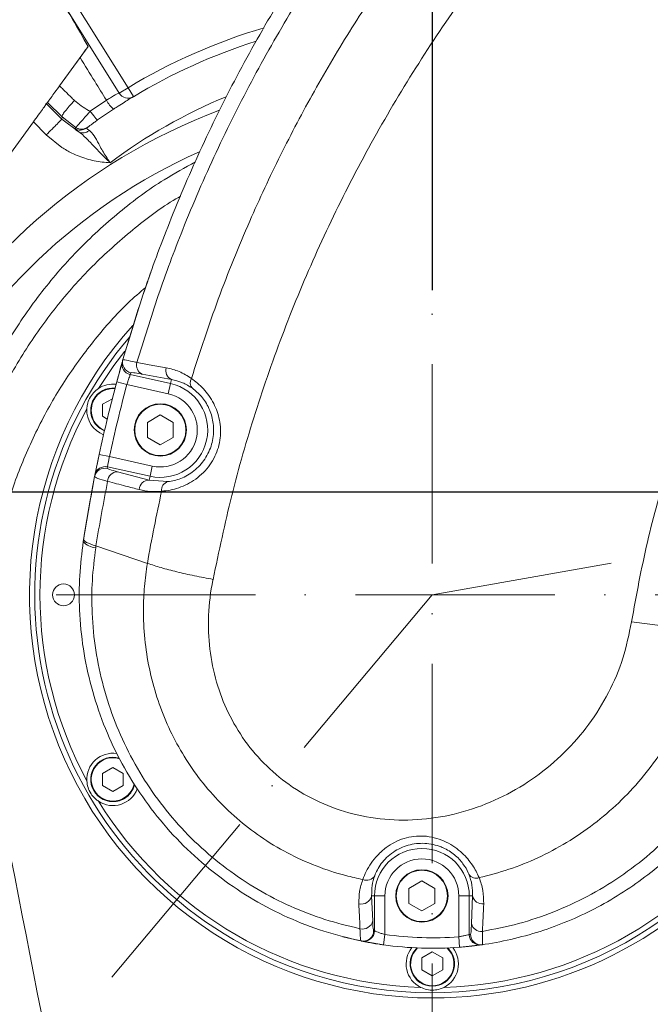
# Model space of a CAD drawing. Header units: millimetres. Extents: x 19214 to 26510, y -7957 to -532.
# Tile 134 of 150: x 22039 to 22160, y -2166 to -1978. Entities that reach past the tile are written whole.
import ezdxf

# ---------------------------------------------------------------- set-up
doc = ezdxf.new("R2010")
doc.units = ezdxf.units.MM
doc.header["$LTSCALE"] = 0.3175
doc.linetypes.add('ACAD_ISO10W100', pattern=[18, 12, -3, 0, -3])
doc.linetypes.add('CENTER', pattern=[50.8, 31.75, -6.35, 6.35, -6.35])
for name, color, linetype, lineweight in [('1轮廓实线层', 7, 'Continuous', 18), ('7标注层', 4, 'Continuous', 13), ('cen', 2, 'CENTER', 18), ('中心线', 4, 'ACAD_ISO10W100', 20)]:
    doc.layers.add(name, color=color, linetype=linetype, lineweight=lineweight)
doc.styles.add('标准汉字', font='gbenor.shx', dxfattribs={"bigfont": 'gbcbig.shx'})
doc.dimstyles.new('M1：18', dxfattribs={"dimscale": 18, "dimtxt": 3.5, "dimasz": 2.5, "dimexe": 2, "dimexo": 0, "dimgap": 1.5, "dimtad": 1, "dimdec": 1, "dimdsep": 46, "dimtxsty": '标准汉字', "dimcen": 5, "dimdle": 5, "dimclrd": 1, "dimclre": 1, "dimclrt": 256, "dimadec": 4, "dimazin": 2, "dimtfac": 1, "dimtdec": 1, "dimtmove": 0, "dimatfit": 3, "dimfxl": 1, "dimtolj": 1, "dimarcsym": 0})

# ---------------------------------------------------------------- blocks, each defined once
blk = doc.blocks.new('*D23')
at = {"layer": '7标注层', "color": 1, "lineweight": -2, "ltscale": 10, "transparency": 16777216}
for p, q in [((22118.02, -2008.55), (22118.02, -1561.34)), ((22311.04, -2053.51), (22636.23, -1996.17))]:
    blk.add_line(p, q, dxfattribs=at)
blk.add_arc((22118.02, -2087.55), 490.21, 15.2614, 84.7386, dxfattribs=at)
at = {"layer": '7标注层', "color": 1, "transparency": 16777216}
for points in [[(22163.31, -1591.91), (22162.62, -1606.89), (22118.02, -1597.34)], [(22583.62, -1960.15), (22598.26, -1956.87), (22600.78, -2002.42)]]:
    blk.add_solid(points, dxfattribs=at)
at = {"layer": 'Defpoints', "color": 0, "transparency": 16777216}
for p in [(22511.23, -1794.81), (22118.02, -2008.55), (22311.04, -2053.51), (22118.02, -2087.55), (22118.02, -2883.07)]:
    blk.add_point(p, dxfattribs=at)
at = {"layer": '7标注层', "transparency": 16777216, "insert": (22291.37, -1566.94), "char_height": 63, "attachment_point": 5, "rotation": 341.5828, "style": '标准汉字'}
blk.add_mtext('\\A1;80%%d', dxfattribs=at)
blk = doc.blocks.new('*D24')
at = {"layer": '7标注层', "color": 1, "lineweight": -2, "ltscale": 10, "transparency": 16777216}
for p, q in [((22118.02, -2008.55), (22118.02, -1561.67)), ((21984.33, -2246.86), (21779.99, -2490.39))]:
    blk.add_line(p, q, dxfattribs=at)
blk.add_arc((22118.02, -2087.55), 489.88, 95.265, 224.735, dxfattribs=at)
at = {"layer": '7标注层', "color": 1, "transparency": 16777216}
for points in [[(22073.41, -1607.23), (22072.72, -1592.25), (22118.02, -1597.67)], [(21764.94, -2437.85), (21775.1, -2426.82), (21803.13, -2462.81)]]:
    blk.add_solid(points, dxfattribs=at)
at = {"layer": 'Defpoints', "color": 0, "transparency": 16777216}
for p in [(21761.69, -1751.37), (22118.02, -2008.55), (22118.02, -2087.55), (21984.33, -2246.86), (22118.02, -2883.07)]:
    blk.add_point(p, dxfattribs=at)
at = {"layer": '7标注层', "transparency": 16777216, "insert": (21669.01, -1741.31), "char_height": 63, "attachment_point": 5, "rotation": 52.3635, "style": '标准汉字'}
blk.add_mtext('\\A1;140%%d', dxfattribs=at)
blk = doc.blocks.new('*D26')
at = {"layer": '7标注层', "color": 1, "lineweight": -2, "ltscale": 10, "transparency": 16777216}
for p, q in [((22118.02, -2029.32), (22118.02, -1641.83)), ((22868.02, -1808.73), (22868.02, -1641.83)), ((22163.02, -1677.83), (22823.02, -1677.83))]:
    blk.add_line(p, q, dxfattribs=at)
at = {"layer": '7标注层', "color": 1, "transparency": 16777216}
for points in [[(22163.02, -1670.33), (22163.02, -1685.33), (22118.02, -1677.83)], [(22823.02, -1685.33), (22823.02, -1670.33), (22868.02, -1677.83)]]:
    blk.add_solid(points, dxfattribs=at)
at = {"layer": 'Defpoints', "color": 0, "transparency": 16777216}
for p in [(22868.02, -1677.83), (22868.02, -1808.73), (22118.02, -2029.32)]:
    blk.add_point(p, dxfattribs=at)
at = {"layer": '7标注层', "transparency": 16777216, "insert": (22493.02, -1619.33), "char_height": 63, "attachment_point": 5, "style": '标准汉字'}
blk.add_mtext('\\A1;750', dxfattribs=at)
blk = doc.blocks.new('*D30')
at = {"layer": '7标注层', "color": 1, "lineweight": -2, "ltscale": 10, "transparency": 16777216}
for p, q in [((22118.02, -1312.58), (24046.52, -1312.58)), ((24010.52, -1357.58), (24010.52, -2772.55)), ((23623.2, -2817.55), (24046.52, -2817.55))]:
    blk.add_line(p, q, dxfattribs=at)
at = {"layer": '7标注层', "color": 1, "transparency": 16777216}
for points in [[(24018.02, -1357.58), (24003.02, -1357.58), (24010.52, -1312.58)], [(24003.02, -2772.55), (24018.02, -2772.55), (24010.52, -2817.55)]]:
    blk.add_solid(points, dxfattribs=at)
at = {"layer": 'Defpoints', "color": 0, "transparency": 16777216}
for p in [(22118.02, -1312.58), (23623.2, -2817.55), (24010.52, -2817.55)]:
    blk.add_point(p, dxfattribs=at)
at = {"layer": '7标注层', "transparency": 16777216, "insert": (23952.02, -2065.06), "char_height": 63, "attachment_point": 5, "rotation": 90, "style": '标准汉字'}
blk.add_mtext('\\A1;1505', dxfattribs=at)
blk = doc.blocks.new('*D32')
at = {"layer": '7标注层', "color": 1, "lineweight": -2, "ltscale": 10, "transparency": 16777216}
for p, q in [((21388.46, -2067.84), (23907.11, -2067.84)), ((23871.11, -2112.84), (23871.11, -2772.49)), ((23622.99, -2817.49), (23907.11, -2817.49))]:
    blk.add_line(p, q, dxfattribs=at)
at = {"layer": '7标注层', "color": 1, "transparency": 16777216}
for points in [[(23878.61, -2112.84), (23863.61, -2112.84), (23871.11, -2067.84)], [(23863.61, -2772.49), (23878.61, -2772.49), (23871.11, -2817.49)]]:
    blk.add_solid(points, dxfattribs=at)
at = {"layer": 'Defpoints', "color": 0, "transparency": 16777216}
for p in [(21388.46, -2067.84), (23622.99, -2817.49), (23871.11, -2817.49)]:
    blk.add_point(p, dxfattribs=at)
at = {"layer": '7标注层', "transparency": 16777216, "insert": (23812.61, -2442.66), "char_height": 63, "attachment_point": 5, "rotation": 90, "style": '标准汉字'}
blk.add_mtext('\\A1;749.7', dxfattribs=at)
blk = doc.blocks.new('*D36')
at = {"layer": '7标注层', "color": 1, "lineweight": -2, "ltscale": 10, "transparency": 16777216}
for p, q in [((22295.06, -1891.55), (20467.77, -1891.55)), ((20503.77, -1936.55), (20503.77, -2042.55)), ((21988.85, -2087.55), (20467.77, -2087.55))]:
    blk.add_line(p, q, dxfattribs=at)
at = {"layer": '7标注层', "color": 1, "transparency": 16777216}
for points in [[(20511.27, -1936.55), (20496.27, -1936.55), (20503.77, -1891.55)], [(20496.27, -2042.55), (20511.27, -2042.55), (20503.77, -2087.55)]]:
    blk.add_solid(points, dxfattribs=at)
at = {"layer": 'Defpoints', "color": 0, "transparency": 16777216}
for p in [(22295.06, -1891.55), (20503.77, -2087.55), (21988.85, -2087.55)]:
    blk.add_point(p, dxfattribs=at)
at = {"layer": '7标注层', "transparency": 16777216, "insert": (20445.27, -1989.55), "char_height": 63, "attachment_point": 5, "rotation": 90, "style": '标准汉字'}
blk.add_mtext('\\A1;196', dxfattribs=at)

msp = doc.modelspace()

# ---------------------------------------------------------------- linework, layer by layer
at = {"layer": '1轮廓实线层', "ltscale": 10}
for p, q in [((22045.001, -1966.924), (22059.841, -1990.673)), ((22058.145, -1991.733), (22043.305, -1967.984)), ((22052.202, -1982.823), (22046.753, -1990.323)), ((22046.753, -1990.323), (22050.689, -1984.906)), ((22059.841, -1990.673), (22058.145, -1991.733)), ((22059.841, -1990.673), (22060.871, -1992.387)), ((22044.244, -1993.776), (22044.457, -1993.483)), ((22044.457, -1993.483), (22044.244, -1993.776)), ((22047.236, -1996.236), (22044.457, -1993.483)), ((22052.635, -1995.148), (22055.721, -1993.065)), ((22044.114, -1993.647), (22044.244, -1993.777)), ((22044.244, -1993.777), (22044.244, -1993.776)), ((22044.244, -1993.776), (22044.244, -1993.776)), ((22044.244, -1993.776), (22047.178, -1996.709)), ((22057.043, -1994.794), (22054.036, -1996.842)), ((22041.746, -1997.214), (22006.874, -2045.213)), ((22007.417, -2044.466), (22041.76, -1997.195)), ((22041.746, -1997.214), (22041.76, -1997.195)), ((22041.746, -1997.214), (22044.21, -1999.677)), ((22047.178, -1996.709), (22047.236, -1996.236)), ((22047.178, -1996.709), (22050.411, -1999.122)), ((22047.235, -1996.236), (22049.916, -1998.316)), ((22047.185, -2002.084), (22044.21, -1999.677)), ((22058.763, -2042.987), (22057.689, -2046.873)), ((22060.255, -2045.485), (22067.975, -2047.194)), ((22068.147, -2046.417), (22062.553, -2045.396)), ((22059.62, -2047.392), (22057.689, -2046.873)), ((22067.544, -2049.145), (22059.62, -2047.392)), ((22067.544, -2049.145), (22067.975, -2047.194)), ((22068.147, -2046.417), (22067.975, -2047.194)), ((22056.849, -2050.072), (22054.978, -2051.152)), ((22054.978, -2051.152), (22054.978, -2053.442)), ((22054.978, -2053.442), (22055.882, -2053.964)), ((22066.016, -2053.187), (22063.539, -2054.617)), ((22068.493, -2054.617), (22066.016, -2053.187)), ((22063.539, -2054.617), (22063.539, -2057.477)), ((22068.493, -2057.477), (22068.493, -2054.617)), ((22063.539, -2057.477), (22066.016, -2058.907)), ((22066.016, -2058.907), (22068.493, -2057.477)), ((22054.343, -2060.716), (22053.526, -2064.659)), ((22056.299, -2061.136), (22054.343, -2060.716)), ((22056.299, -2061.136), (22064.489, -2062.949)), ((22064.057, -2064.9), (22055.919, -2063.099)), ((22064.489, -2062.949), (22064.057, -2064.9)), ((22057.857, -2064.033), (22063.899, -2065.616)), ((22063.899, -2065.616), (22064.057, -2064.9)), ((22063.899, -2065.616), (22067.45, -2065.91)), ((22051.286, -2077.382), (22051.35, -2076.963)), ((22053.719, -2078.207), (22063.55, -2081.537)), ((22056.962, -2120.507), (22054.978, -2121.652)), ((22058.945, -2121.652), (22056.962, -2120.507)), ((22054.978, -2121.652), (22054.978, -2123.942)), ((22058.945, -2123.942), (22058.945, -2121.652)), ((22054.978, -2123.942), (22056.962, -2125.087)), ((22056.962, -2125.087), (22058.945, -2123.942)), ((22116.016, -2142.187), (22113.539, -2143.617)), ((22113.539, -2143.617), (22113.539, -2146.477)), ((22118.493, -2143.617), (22116.016, -2142.187)), ((22118.493, -2146.477), (22118.493, -2143.617)), ((22106.419, -2145.047), (22106.949, -2145.047)), ((22106.419, -2145.047), (22106.615, -2149.822)), ((22106.949, -2151.731), (22106.949, -2145.047)), ((22108.948, -2145.047), (22106.949, -2145.047)), ((22108.948, -2145.047), (22108.948, -2152.416)), ((22123.085, -2145.047), (22125.084, -2145.047)), ((22123.085, -2152.851), (22123.085, -2145.047)), ((22125.716, -2145.047), (22125.084, -2145.047)), ((22125.084, -2145.047), (22125.084, -2152.417)), ((22125.506, -2150.331), (22125.716, -2145.047)), ((22113.539, -2146.477), (22116.016, -2147.907)), ((22116.016, -2147.907), (22118.493, -2146.477)), ((22108.948, -2152.416), (22108.671, -2154.397)), ((22123.085, -2152.851), (22123.24, -2154.845)), ((22127.601, -2154.363), (22128.128, -2154.285)), ((22118.016, -2155.757), (22116.033, -2156.902)), ((22116.033, -2156.902), (22116.033, -2159.192)), ((22119.999, -2156.902), (22118.016, -2155.757)), ((22119.999, -2159.192), (22119.999, -2156.902)), ((22116.033, -2159.192), (22118.016, -2160.337)), ((22118.016, -2160.337), (22119.999, -2159.192))]:
    msp.add_line(p, q, dxfattribs=at)
at = {"layer": '1轮廓实线层', "lineweight": 20, "ltscale": 10}
for points in [[(22059.216, -2040.991), (22057.154, -2043.72), (22054.217, -2048.117)], [(22055.346, -2056.228), (22055.193, -2056.162), (22054.837, -2055.978)], [(22053.466, -2064.96), (22053, -2067.355), (22051.286, -2077.382)], [(22100.924, -2152.847), (22103.999, -2153.576), (22108.671, -2154.397)], [(22123.24, -2154.845), (22123.341, -2154.837), (22127.312, -2154.404)]]:
    msp.add_lwpolyline(points, dxfattribs=at)
at = {"layer": '1轮廓实线层', "ltscale": 10}
for centre, radius in [((22066.016, -2056.047), 5), ((22066.016, -2056.047), 4.9), ((22047.516, -2087.547), 2.1), ((22116.016, -2145.047), 5), ((22116.016, -2145.047), 4.9)]:
    msp.add_circle(centre, radius, dxfattribs=at)
at = {"layer": '1轮廓实线层', "lineweight": 20, "ltscale": 10}
for centre, radius, start, end in [((22118.016, -2087.547), 113, 106.5145, 120.98586), ((22118.016, -2087.547), 111, 107.67645, 120.98586), ((22062.118, -1989.543), 7.303, 208.83339, 225.9733), ((22118.016, -2087.547), 103, 112.5006, 126.72774), ((22059.841, -1990.673), 2, 212, 300.98586), ((22118.016, -2102.547), 115, 110.71251, 191.27837), ((22050.702, -1996.787), 1.998, 237.73118, 306.54961), ((22118.016, -2102.547), 109.142, 114.07707, 191.27837), ((22328.093, -2119.547), 280, 160.47236, 164.05097), ((22118.016, -2087.547), 77, 138.05376, 270), ((22118.016, -2087.547), 76, 139.54812, 240), ((22060.687, -2043.533), 1.999, 164.15051, 257.53613), ((22328.093, -2119.547), 280, 164.05097, 164.1316), ((22060.794, -2043.157), 1.999, 164.06993, 257.53605), ((22063.306, -2043.718), 1.839, 162.27157, 245.81886), ((22068.906, -2044.737), 1.844, 161.91665, 245.69194), ((22327.661, -2121.499), 278, 164.05097, 164.1316), ((22073.35, -2047.011), 1.605, 149.84059, 222.36283), ((22056.962, -2052.297), 4.25, 84.47427, 150), ((22056.962, -2052.297), 4.25, 84.47427, 150), ((22056.962, -2052.297), 5, 83.06307, 123.28611), ((22328.093, -2119.547), 280, 164.95662, 167.87116), ((22328.093, -2119.547), 278, 164.95662, 167.87116), ((22066.016, -2056.047), 9.067, 257.52214, 77.52214), ((22056.962, -2052.297), 4.15, 84.6993, 150), ((22066.016, -2056.047), 7.069, 257.52214, 77.52214), ((22056.962, -2052.297), 4.25, 150, 247.66531), ((22056.962, -2052.297), 4.15, 150, 247.44028), ((22118.016, -2087.547), 75, 151.71736, 208.28264), ((22056.962, -2052.297), 5, 176.71389, 249.07652), ((22055.486, -2065.051), 1.999, 77.50588, 168.67719), ((22328.525, -2117.596), 278, 168.69514, 168.75797), ((22055.427, -2065.35), 1.999, 77.50595, 168.73999), ((22328.093, -2119.547), 280, 168.69514, 168.75797), ((22057.849, -2065.944), 1.91, 89.77527, 177.59195), ((22063.89, -2067.523), 1.907, 89.74576, 177.35276), ((22067.988, -2067.563), 1.738, 108.05086, 185.91465), ((22118.016, -2087.547), 77, 270, 16.4119), ((22118.016, -2087.547), 76, 240, 15.36181), ((22053.985, -2074.883), 3.679, 222.80235, 265.05877), ((14159.729, -3689.646), 8029.142, 10.421658, 11.2783743), ((22056.962, -2122.797), 5, 81.48679, 183.28611), ((22056.962, -2122.797), 4.25, 73.86245, 210), ((22056.962, -2122.797), 4.25, 73.86245, 210), ((22056.962, -2122.797), 4.15, 72.5283, 210), ((14159.729, -3689.646), 8022.071, 10.421658, 11.2783743), ((22056.962, -2122.797), 4.25, 210, 346.13755), ((22056.962, -2122.797), 4.15, 210, 347.4717), ((22056.962, -2122.797), 5, 236.71389, 338.51321), ((22056.962, -2122.797), 4.25, 300, 346.13755), ((22118.016, -2087.547), 75, 211.71736, 268.28264), ((22118.016, -2087.547), 75, 271.71736, 328.28264), ((22116.016, -2145.047), 9.067, 0, 180), ((22116.016, -2145.047), 7.069, 0, 180), ((22105.459, -2140.239), 1.821, 246.42898, 328.13474), ((22126.414, -2139.964), 1.692, 213.80798, 289.02917), ((22104.49, -2144.633), 1.973, 254.90367, 347.88099), ((22127.569, -2144.673), 1.891, 191.40555, 278.20468), ((22104.688, -2149.411), 1.97, 255.22019, 347.95752), ((22127.351, -2149.97), 1.88, 191.0699, 277.22971), ((22104.791, -2151.698), 2, 258.3747, 0.0053), ((22104.949, -2151.731), 2, 258.5163, 0.00545), ((22120.015, -2087.547), 65.5, 258.35154, 258.49323), ((22118.016, -2087.547), 65.5, 262.04171, 274.43819), ((22116.018, -2087.547), 65.5, 277.95614, 278.16318), ((22127.083, -2152.417), 2, 179.99075, 277.93502), ((22127.318, -2152.384), 2, 179.99097, 278.14195), ((22118.016, -2087.547), 67.5, 258.35154, 258.49323), ((22118.016, -2087.547), 67.5, 262.04171, 274.43819), ((22118.016, -2158.047), 5, 141.48679, 243.28611), ((22118.016, -2158.047), 4.25, 133.86245, 270), ((22118.016, -2158.047), 4.15, 132.5283, 270), ((22118.016, -2158.047), 4.25, 270, 46.13755), ((22118.016, -2158.047), 4.25, 270, 46.13755), ((22118.016, -2158.047), 4.15, 270, 47.4717), ((22118.016, -2158.047), 5, 296.71389, 38.51321), ((22118.016, -2087.547), 67.5, 277.95614, 278.16318)]:
    msp.add_arc(centre, radius, start, end, dxfattribs=at)
at = {"layer": '1轮廓实线层', "ltscale": 10}
for points, knots in [([(22146, -1815.593), (22140.597, -1817.498), (22129.789, -1821.309), (22114.174, -1828.532), (22099.104, -1836.811), (22084.701, -1846.21), (22071.116, -1856.585), (22058.409, -1867.866), (22046.63, -1879.971), (22035.767, -1892.903), (22025.81, -1906.688), (22016.835, -1921.267), (22008.919, -1936.576), (22002.166, -1952.433), (21996.607, -1968.748), (21992.303, -1985.433), (21989.162, -2002.387), (21988.145, -2013.827), (21987.637, -2019.546)], [0, 0, 0, 0, 29562.1979529, 59124.3887449, 88686.5440369, 118248.6528502, 147810.7420816, 176845.2041086, 205879.7006781, 234914.1609829, 263948.5926597, 293575.3126358, 323202.0794976, 352828.8815337, 382455.6901522, 412082.4896141, 441709.2891321, 471336.0918198, 471336.0918198, 471336.0918198, 471336.0918198]), ([(22193.279, -1904.385), (22189.693, -1907.002), (22182.283, -1912.409), (22171.303, -1921.428), (22160.389, -1931.287), (22149.847, -1941.815), (22139.761, -1952.953), (22129.916, -1965.03), (22120.438, -1978.098), (22111.43, -1992.149), (22103.222, -2006.732), (22095.902, -2021.724), (22089.51, -2037.066), (22084.063, -2052.688), (22079.475, -2068.546), (22077.225, -2079.253), (22076.101, -2084.601)], [0, 0, 0, 0, 26641.2381027, 55048.231328, 83543.9866321, 112065.3811983, 140552.6178452, 168952.4442329, 199921.4406608, 230970.5271195, 262021.3246331, 292992.6603279, 323687.3122998, 354452.3138789, 385222.5091005, 415924.2593225, 415924.2593225, 415924.2593225, 415924.2593225]), ([(22156.103, -2092.714), (22157.032, -2087.62), (22158.892, -2077.433), (22163.18, -2062.327), (22168.571, -2047.448), (22175.101, -2033.001), (22182.615, -2019.212), (22191.092, -2006.026), (22200.524, -1993.476), (22210.021, -1982.576), (22219.219, -1973.278), (22227.956, -1965.36), (22237.039, -1957.937), (22243.313, -1953.451), (22246.449, -1951.209)], [0, 0, 0, 0, 31636.6435388, 63272.7875683, 95797.0509245, 128321.1162569, 160314.4593376, 192308.1928373, 225215.4705036, 258123.9470126, 283298.2843451, 308473.2255921, 334030.2108961, 359587.5964826, 359587.5964826, 359587.5964826, 359587.5964826]), ([(22058.871, -2042.608), (22060.194, -2038.217), (22062.843, -2029.422), (22067.885, -2015.815), (22073.876, -2001.815), (22081.031, -1987.486), (22088.982, -1973.48), (22094.961, -1964.537), (22097.95, -1960.066)], [0, 0, 0, 0, 28136.1119315, 56358.4854053, 88803.7961657, 121248.4355958, 154284.4161185, 187320.0560322, 187320.0560322, 187320.0560322, 187320.0560322]), ([(22100.369, -1961.796), (22097.452, -1966.154), (22091.618, -1974.872), (22083.734, -1988.673), (22076.54, -2002.963), (22070.515, -2016.926), (22065.491, -2030.336), (22062.868, -2038.88), (22061.554, -2043.158)], [0, 0, 0, 0, 32649.8988649, 65300.1062828, 98548.151202, 131796.9097812, 159557.3619647, 187400.1981904, 187400.1981904, 187400.1981904, 187400.1981904]), ([(22071.962, -2046.205), (22073.613, -2041.139), (22076.922, -2030.984), (22082.715, -2016.779), (22088.892, -2003.526), (22095.416, -1991.206), (22102.525, -1979.15), (22107.762, -1971.419), (22110.38, -1967.553)], [0, 0, 0, 0, 34148.9681757, 68445.7028194, 97987.464651, 127528.8439728, 157490.9606115, 187452.9080928, 187452.9080928, 187452.9080928, 187452.9080928]), ([(22052.202, -1982.823), (22051.231, -1981.074), (22049.565, -1978.077), (22047.771, -1975.154), (22047.024, -1973.936)], [0, 0, 0, 0, 42940.4348559, 73607.4089674, 73607.4089674, 73607.4089674, 73607.4089674]), ([(22050.689, -1984.906), (22050.903, -1984.611), (22051.331, -1984.021), (22051.873, -1983.276), (22052.099, -1982.965), (22052.202, -1982.823)], [0, 0, 0, 0, 36401.7026421, 72893.0326472, 103517.1115765, 103517.1115765, 103517.1115765, 103517.1115765]), ([(22055.721, -1993.065), (22054.978, -1991.861), (22053.3, -1989.138), (22051.624, -1986.421), (22050.689, -1984.906)], [0, 0, 0, 0, 32539.4358648, 73607.9121749, 73607.9121749, 73607.9121749, 73607.9121749]), ([(22046.753, -1990.323), (22046.455, -1990.734), (22045.858, -1991.555), (22045.113, -1992.581), (22044.585, -1993.307), (22044.5, -1993.424), (22044.457, -1993.483)], [0, 0, 0, 0, 32602.7109791, 65186.5245526, 97781.2489736, 130448.1804099, 130448.1804099, 130448.1804099, 130448.1804099]), ([(22046.753, -1990.323), (22046.454, -1990.734), (22045.857, -1991.556), (22045.112, -1992.582), (22044.585, -1993.308), (22044.5, -1993.425), (22044.457, -1993.483)], [0, 0, 0, 0, 32661.0365148, 65247.9178341, 97837.62412, 130448.1600766, 130448.1600766, 130448.1600766, 130448.1600766]), ([(22046.753, -1990.323), (22047.23, -1990.789), (22048.185, -1991.721), (22049.141, -1992.655), (22049.619, -1993.122)], [0, 0, 0, 0, 36798.9062754, 73579.3214039, 73579.3214039, 73579.3214039, 73579.3214039]), ([(22049.619, -1993.122), (22049.27, -1993.49), (22048.572, -1994.226), (22047.769, -1995.201), (22047.254, -1995.948), (22047.242, -1996.14), (22047.235, -1996.236)], [0, 0, 0, 0, 32615.2675391, 65230.4616157, 97845.6654415, 130460.9355982, 130460.9355982, 130460.9355982, 130460.9355982]), ([(22049.619, -1993.122), (22050.474, -1993.827), (22051.42, -1994.607), (22052.529, -1995.1), (22052.635, -1995.148)], [0, 0, 0, 0, 66522.204446, 73588.0422138, 73588.0422138, 73588.0422138, 73588.0422138]), ([(22055.721, -1993.065), (22055.835, -1992.989), (22056.227, -1992.728), (22056.883, -1992.326), (22057.555, -1991.958), (22058.028, -1991.735), (22058.106, -1991.734), (22058.145, -1991.733)], [0, 0, 0, 0, 14850.9214863, 50953.4952551, 87348.7068461, 123887.0431141, 160454.8728539, 160454.8728539, 160454.8728539, 160454.8728539]), ([(22060.871, -1992.387), (22060.824, -1992.415), (22060.73, -1992.471), (22060.004, -1992.911), (22058.94, -1993.57), (22057.877, -1994.247), (22057.231, -1994.67), (22057.043, -1994.794)], [0, 0, 0, 0, 36755.6249574, 73378.7321294, 109741.1334912, 145707.8650443, 160476.480113, 160476.480113, 160476.480113, 160476.480113]), ([(22041.76, -1997.195), (22042.076, -1996.761), (22042.708, -1995.891), (22043.514, -1994.781), (22044.098, -1993.978), (22044.195, -1993.844), (22044.244, -1993.777)], [0, 0, 0, 0, 32607.1626048, 65193.0031469, 97762.1601959, 130422.5762408, 130422.5762408, 130422.5762408, 130422.5762408]), ([(22041.76, -1997.195), (22042.077, -1996.759), (22042.711, -1995.886), (22043.521, -1994.772), (22044.103, -1993.971), (22044.197, -1993.841), (22044.244, -1993.777)], [0, 0, 0, 0, 32680.7553871, 65249.1508971, 97825.0162675, 130422.5866258, 130422.5866258, 130422.5866258, 130422.5866258]), ([(22049.916, -1998.316), (22049.916, -1998.316), (22049.91, -1998.291), (22050.009, -1998.132), (22050.458, -1997.597), (22051.163, -1996.803), (22051.936, -1995.94), (22052.448, -1995.361), (22052.635, -1995.148), (22052.636, -1995.148)], [0, 0, 0, 0, 1.4960212, 34247.0499722, 67732.63762, 102249.7404937, 139089.5101141, 160377.7297378, 160379.2257589, 160379.2257589, 160379.2257589, 160379.2257589]), ([(22044.21, -1999.677), (22044.59, -1999.297), (22045.351, -1998.536), (22046.319, -1997.568), (22047.01, -1996.877), (22047.122, -1996.765), (22047.178, -1996.709)], [0, 0, 0, 0, 32609.6916342, 65217.4299366, 97825.1686115, 130434.8588969, 130434.8588969, 130434.8588969, 130434.8588969]), ([(22054.036, -1996.842), (22053.904, -1996.935), (22053.548, -1997.187), (22053.021, -1997.565), (22052.545, -1997.912), (22052.219, -1998.151), (22052.162, -1998.193), (22052.134, -1998.213)], [0, 0, 0, 0, 22143.5191702, 59857.5819684, 94427.2349053, 127315.521777, 160400.4518098, 160400.4518098, 160400.4518098, 160400.4518098]), ([(22049.635, -1998.477), (22049.681, -1998.45), (22049.774, -1998.397), (22049.869, -1998.343), (22049.916, -1998.316)], [0, 0, 0, 0, 36790.725391, 73581.5354987, 73581.5354987, 73581.5354987, 73581.5354987]), ([(22050.411, -1999.122), (22050.27, -1999.027), (22049.742, -1998.672), (22049.68, -1998.56), (22049.635, -1998.477)], [0, 0, 0, 0, 19696.8197774, 73581.4616442, 73581.4616442, 73581.4616442, 73581.4616442]), ([(22056.421, -2004.994), (22056.415, -2004.988), (22056.407, -2004.981), (22056.315, -2004.896), (22055.888, -2004.493), (22054.817, -2003.432), (22053.357, -2001.875), (22051.803, -2000.235), (22050.876, -1999.405), (22050.411, -1999.122), (22050.411, -1999.122)], [0, 0, 0, 0, 569.8787555, 722.5828825, 8496.5605792, 40388.1480091, 103383.7177121, 158697.6468679, 217300.9696991, 217302.3270695, 217302.3270695, 217302.3270695, 217302.3270695]), ([(22052.134, -1998.213), (22052.093, -1998.243), (22052.012, -1998.304), (22051.932, -1998.363), (22051.892, -1998.393)], [0, 0, 0, 0, 36795.6958253, 73591.4080215, 73591.4080215, 73591.4080215, 73591.4080215]), ([(22051.892, -1998.393), (22051.918, -1998.455), (22051.954, -1998.54), (22052.346, -1998.773), (22052.449, -1998.835)], [0, 0, 0, 0, 54109.2835511, 73590.5672023, 73590.5672023, 73590.5672023, 73590.5672023]), ([(22052.449, -1998.835), (22052.755, -1999.124), (22053.34, -1999.677), (22054.256, -2001.46), (22055.223, -2003.196), (22056.01, -2004.414), (22056.344, -2004.887), (22056.416, -2004.987), (22056.421, -2004.994)], [0, 0, 0, 0, 51315.0186912, 98225.8531982, 152102.6354505, 179897.6315421, 186810.4853179, 187369.4901151, 187369.4901151, 187369.4901151, 187369.4901151]), ([(22056.421, -2004.994), (22055.907, -2004.963), (22054.388, -2004.87), (22051.904, -2004.334), (22049.316, -2003.358), (22047.818, -2002.463), (22047.185, -2002.084)], [0, 0, 0, 0, 20562.9828057, 60794.5153973, 101023.3932554, 130462.5494377, 130462.5494377, 130462.5494377, 130462.5494377]), ([(22025.118, -2104.952), (22024.919, -2103.815), (22024.099, -2099.154), (22023.373, -2090.84), (22023.607, -2080.073), (22025.065, -2069.377), (22027.765, -2058.902), (22031.641, -2048.777), (22036.659, -2039.111), (22042.814, -2030.065), (22049.987, -2021.735), (22057.997, -2014.41), (22065.616, -2008.734), (22070.726, -2005.955), (22072.739, -2004.86)], [0, 0, 0, 0, 10463.1101779, 42894.0767046, 75428.7823534, 107859.1725638, 140412.7381472, 173072.1724716, 205624.3910309, 238497.436615, 271481.4532796, 304352.887785, 335956.3102388, 356496.0124314, 356496.0124314, 356496.0124314, 356496.0124314]), ([(22025.118, -2104.952), (22024.927, -2102.046), (22024.545, -2096.234), (22024.852, -2087.608), (22025.8, -2079.151), (22027.571, -2070.111), (22030.435, -2060.482), (22034.633, -2050.465), (22039.827, -2041.089), (22045.959, -2032.484), (22052.869, -2024.671), (22060.594, -2017.806), (22066.349, -2013.385), (22069.626, -2011.559), (22069.94, -2011.384)], [0, 0, 0, 0, 28520.6880081, 57039.5910487, 84434.6515556, 111828.6062789, 147189.6647436, 182653.1278547, 218005.6046875, 251918.1469373, 285930.6490838, 319837.2831043, 353029.7919351, 356537.5406142, 356537.5406142, 356537.5406142, 356537.5406142]), ([(22063.221, -2028.807), (22062.09, -2029.783), (22058.588, -2032.804), (22053.466, -2038.651), (22047.783, -2046.328), (22042.913, -2054.761), (22038.864, -2063.8), (22035.975, -2072.532), (22034.04, -2080.78), (22032.821, -2088.583), (22032.139, -2096.596), (22032.171, -2102.045), (22032.187, -2104.769)], [0, 0, 0, 0, 15865.6738746, 49127.4267768, 82299.5440177, 117295.0415283, 152392.057853, 187401.0450938, 214870.8113287, 242342.2745677, 271283.2902694, 300226.9790338, 300226.9790338, 300226.9790338, 300226.9790338]), ([(22057.689, -2046.873), (22057.754, -2046.63), (22057.938, -2045.95), (22058.23, -2044.885), (22058.513, -2043.87), (22058.714, -2043.161), (22058.747, -2043.045), (22058.763, -2042.987)], [0, 0, 0, 0, 19712.4548291, 55022.1057496, 90206.046655, 125274.1067595, 160286.7653565, 160286.7653565, 160286.7653565, 160286.7653565]), ([(22058.871, -2042.608), (22058.905, -2042.609), (22058.974, -2042.611), (22059.646, -2042.742), (22060.62, -2042.951), (22061.461, -2043.137), (22061.554, -2043.158)], [0, 0, 0, 0, 31747.687961, 64624.6843276, 123061.6026007, 130412.0738203, 130412.0738203, 130412.0738203, 130412.0738203]), ([(22061.554, -2043.158), (22062.452, -2043.319), (22064.318, -2043.655), (22066.185, -2043.991), (22067.154, -2044.165)], [0, 0, 0, 0, 35413.1709255, 73558.9411871, 73558.9411871, 73558.9411871, 73558.9411871]), ([(22067.154, -2044.165), (22067.989, -2044.361), (22069.679, -2044.759), (22071.195, -2045.719), (22071.962, -2046.205)], [0, 0, 0, 0, 36345.7765844, 73579.8874895, 73579.8874895, 73579.8874895, 73579.8874895]), ([(22060.255, -2045.485), (22060.245, -2045.514), (22060.225, -2045.571), (22060.105, -2045.918), (22059.937, -2046.415), (22059.765, -2046.939), (22059.658, -2047.273), (22059.62, -2047.392)], [0, 0, 0, 0, 35073.5565867, 70183.6657836, 105372.2681726, 140638.3254974, 160308.766572, 160308.766572, 160308.766572, 160308.766572]), ([(22062.553, -2045.396), (22062.477, -2045.382), (22061.798, -2045.259), (22060.699, -2045.079), (22060.478, -2045.099), (22060.362, -2045.109)], [0, 0, 0, 0, 5843.3085881, 52307.4783876, 103457.87705, 103457.87705, 103457.87705, 103457.87705]), ([(22071.962, -2046.205), (22072.734, -2046.798), (22073.887, -2047.683), (22075.325, -2049.467), (22076.504, -2051.386), (22077.487, -2054.127), (22077.651, -2057.676), (22076.803, -2060.625), (22075.525, -2062.77), (22074.271, -2064.248), (22072.802, -2065.477), (22071.185, -2066.451), (22069.526, -2067.132), (22067.833, -2067.584), (22066.8, -2067.687), (22066.259, -2067.742)], [0, 0, 0, 0, 45298.0857757, 67619.1992872, 89929.0287096, 130117.8936579, 170675.2105743, 214284.2224391, 237684.3781184, 261093.1330414, 285535.8703046, 309990.4531175, 335060.2884077, 360145.1097314, 387784.5442455, 387784.5442455, 387784.5442455, 387784.5442455]), ([(22072.164, -2048.093), (22071.534, -2047.699), (22070.262, -2046.905), (22068.857, -2046.581), (22068.147, -2046.417)], [0, 0, 0, 0, 36414.461264, 73584.457006, 73584.457006, 73584.457006, 73584.457006]), ([(22054.217, -2048.117), (22053.884, -2048.371), (22053.216, -2048.879), (22052.469, -2049.985), (22052.068, -2051.075), (22051.998, -2051.736), (22051.97, -2052.01)], [0, 0, 0, 0, 36088.9634074, 72329.5194349, 106288.5001013, 130330.3023493, 130330.3023493, 130330.3023493, 130330.3023493]), ([(22067.45, -2065.91), (22067.859, -2065.854), (22068.996, -2065.699), (22071.197, -2064.877), (22073.646, -2062.984), (22075.418, -2060.346), (22076.263, -2057.399), (22076.217, -2054.482), (22075.384, -2051.761), (22073.863, -2049.452), (22072.738, -2048.552), (22072.164, -2048.093)], [0, 0, 0, 0, 19941.3578609, 55438.0334427, 89912.6997893, 123301.2587384, 154699.5473313, 183542.3526328, 211517.5066859, 242183.3310457, 274067.2628157, 274067.2628157, 274067.2628157, 274067.2628157]), ([(22053.526, -2064.659), (22053.53, -2064.637), (22053.543, -2064.574), (22053.634, -2064.12), (22053.815, -2063.226), (22054.06, -2062.044), (22054.249, -2061.159), (22054.343, -2060.716)], [0, 0, 0, 0, 19425.4347135, 54507.145072, 89664.3233529, 124899.7744564, 160187.3446637, 160187.3446637, 160187.3446637, 160187.3446637]), ([(22056.299, -2061.136), (22056.253, -2061.357), (22056.163, -2061.797), (22056.049, -2062.386), (22055.967, -2062.831), (22055.926, -2063.057), (22055.921, -2063.088), (22055.919, -2063.099)], [0, 0, 0, 0, 35176.4442775, 70355.8586122, 105538.0527564, 140716.2414191, 160211.7595972, 160211.7595972, 160211.7595972, 160211.7595972]), ([(22051.35, -2076.963), (22051.356, -2076.928), (22051.973, -2072.917), (22052.723, -2068.921), (22053.466, -2064.96)], [0, 0, 0, 0, 640.9552992, 73463.5500274, 73463.5500274, 73463.5500274, 73463.5500274]), ([(22055.941, -2065.863), (22055.238, -2065.657), (22054.185, -2065.347), (22053.549, -2065.079), (22053.494, -2065), (22053.466, -2064.96)], [0, 0, 0, 0, 51435.3461426, 76955.3295031, 103365.5440627, 103365.5440627, 103365.5440627, 103365.5440627]), ([(22055.859, -2063.398), (22055.946, -2063.453), (22056.12, -2063.563), (22057.279, -2063.877), (22057.857, -2064.033)], [0, 0, 0, 0, 36856.4561251, 73498.0323591, 73498.0323591, 73498.0323591, 73498.0323591]), ([(22055.941, -2065.863), (22055.153, -2069.973), (22054.366, -2074.082), (22053.718, -2078.206), (22053.718, -2078.206)], [0, 0, 0, 0, 46529.8770053, 46530.0974039, 46530.0974039, 46530.0974039, 46530.0974039]), ([(22061.986, -2067.434), (22061.116, -2067.209), (22059.101, -2066.685), (22057.087, -2066.161), (22055.941, -2065.863)], [0, 0, 0, 0, 31698.3590315, 73502.4387164, 73502.4387164, 73502.4387164, 73502.4387164]), ([(22066.259, -2067.742), (22065.543, -2067.788), (22064.102, -2067.881), (22062.694, -2067.584), (22061.986, -2067.434)], [0, 0, 0, 0, 36483.7546167, 73522.8591204, 73522.8591204, 73522.8591204, 73522.8591204]), ([(22063.55, -2081.537), (22063.55, -2081.537), (22064.336, -2076.925), (22065.297, -2072.333), (22066.259, -2067.742)], [0, 0, 0, 0, 0.1966746, 46567.9367849, 46567.9367849, 46567.9367849, 46567.9367849]), ([(22104.388, -2153.657), (22102.009, -2153.086), (22097.245, -2151.944), (22090.383, -2149.261), (22083.772, -2145.881), (22077.532, -2141.725), (22071.738, -2136.869), (22066.535, -2131.423), (22062.004, -2125.449), (22058.169, -2119.046), (22055.052, -2112.26), (22052.721, -2105.164), (22051.173, -2097.854), (22050.477, -2090.726), (22050.484, -2083.872), (22051.019, -2079.546), (22051.286, -2077.382)], [0, 0, 0, 0, 29615.0036693, 59318.8564804, 88932.2839241, 119293.0972359, 149751.8816325, 180112.2777474, 210111.2360059, 240204.8579913, 270205.1448087, 300313.566216, 330515.7182959, 360625.7367804, 387083.4433821, 413541.2665883, 413541.2665883, 413541.2665883, 413541.2665883]), ([(22053.719, -2078.207), (22053.02, -2077.967), (22051.622, -2077.487), (22051.441, -2077.138), (22051.35, -2076.963)], [0, 0, 0, 0, 36727.284932, 73454.902852, 73454.902852, 73454.902852, 73454.902852]), ([(22053.668, -2078.548), (22053.413, -2080.621), (22052.903, -2084.767), (22052.897, -2091.325), (22053.56, -2098.139), (22055.035, -2105.121), (22057.256, -2111.894), (22060.225, -2118.366), (22063.876, -2124.468), (22068.191, -2130.162), (22073.147, -2135.349), (22078.664, -2139.972), (22084.603, -2143.925), (22090.889, -2147.136), (22097.406, -2149.684), (22101.928, -2150.773), (22104.186, -2151.316)], [0, 0, 0, 0, 26618.331992, 53236.3472169, 83415.9936059, 113687.0432856, 143863.6342532, 173829.7620862, 203889.4732114, 233853.2548011, 264151.3199953, 294548.993384, 324847.7856833, 354345.3384113, 383933.3197956, 413433.6585958, 413433.6585958, 413433.6585958, 413433.6585958]), ([(22053.72, -2078.207), (22053.72, -2078.207), (22053.703, -2078.321), (22053.686, -2078.434), (22053.668, -2078.548)], [0, 0, 0, 0, 12.6986553, 73463.2365409, 73463.2365409, 73463.2365409, 73463.2365409]), ([(22104.731, -2141.908), (22103.645, -2141.675), (22100.61, -2141.025), (22095.739, -2139.42), (22090.257, -2136.93), (22085.181, -2133.868), (22080.578, -2130.296), (22076.471, -2126.312), (22072.857, -2121.939), (22069.787, -2117.233), (22067.26, -2112.278), (22065.254, -2107.049), (22063.82, -2101.598), (22062.962, -2095.991), (22062.712, -2090.74), (22062.935, -2085.913), (22063.306, -2082.989), (22063.549, -2081.537), (22063.549, -2081.537)], [0, 0, 0, 0, 18279.2316987, 51138.9542791, 84109.1367418, 116960.2847035, 148097.2590922, 179336.8812414, 210473.9426493, 240829.8198832, 271279.2744961, 301641.2965326, 332754.2620767, 363958.6545253, 395078.9658243, 419427.0294589, 443775.6611951, 443775.988722, 443775.988722, 443775.988722, 443775.988722]), ([(22076.102, -2084.601), (22076.092, -2084.653), (22075.63, -2086.91), (22075.076, -2091.343), (22075.325, -2097.908), (22076.58, -2104.185), (22078.856, -2110.101), (22082.066, -2115.544), (22086.236, -2120.364), (22091.312, -2124.497), (22097.183, -2127.666), (22103.746, -2129.815), (22110.698, -2130.731), (22117.858, -2130.427), (22124.9, -2128.879), (22131.632, -2126.194), (22137.835, -2122.451), (22143.354, -2117.817), (22148.063, -2112.385), (22151.845, -2106.317), (22154.678, -2099.72), (22155.628, -2095.049), (22156.102, -2092.714)], [0, 0, 0, 0, 713.6433021, 31219.3486705, 60249.3773978, 89266.2971831, 117218.5436708, 145159.850447, 173640.0810188, 202120.1484433, 232365.6150609, 262626.3112977, 294569.8442243, 326532.0406404, 359185.1902716, 391848.2770031, 424325.062534, 456802.9801751, 488778.8712171, 520750.2013828, 552632.4740721, 584511.9441282, 584511.9441282, 584511.9441282, 584511.9441282]), ([(22170.595, -2094.43), (22169.588, -2094.329), (22167.575, -2094.127), (22163.966, -2093.714), (22160.104, -2093.243), (22157.437, -2092.89), (22156.103, -2092.714)], [0, 0, 0, 0, 32763.6591922, 65527.3182911, 98290.9772969, 131054.6362094, 131054.6362094, 131054.6362094, 131054.6362094]), ([(22170.595, -2094.43), (22170.595, -2094.43), (22170.302, -2096.503), (22169.47, -2100.625), (22167.543, -2106.62), (22164.968, -2112.358), (22161.766, -2117.755), (22158.006, -2122.761), (22153.72, -2127.337), (22148.945, -2131.408), (22143.751, -2134.944), (22138.304, -2137.824), (22132.7, -2140.091), (22128.877, -2141.073), (22126.965, -2141.564)], [0, 0, 0, 0, 0.2904037, 30410.2817986, 60920.8470259, 91334.8135689, 121651.57976, 152062.8746584, 182382.2972362, 212922.4035991, 243555.714783, 274096.1030566, 303014.1293036, 331931.4193209, 331931.4193209, 331931.4193209, 331931.4193209]), ([(22127.588, -2151.836), (22129.903, -2151.387), (22134.539, -2150.488), (22141.253, -2148.198), (22147.758, -2145.229), (22153.947, -2141.499), (22159.744, -2137.075), (22165.026, -2132.035), (22169.704, -2126.423), (22173.745, -2120.328), (22177.398, -2113.184), (22180.425, -2104.954), (22181.494, -2098.743), (22182.028, -2095.638)], [0, 0, 0, 0, 28056.6676269, 56195.8275613, 84252.8236582, 113061.423157, 141959.2164491, 170766.8567252, 199564.9183609, 228453.4294321, 257250.460679, 294464.1579328, 331677.2728542, 331677.2728542, 331677.2728542, 331677.2728542]), ([(22185.005, -2095.837), (22184.482, -2099.023), (22183.692, -2103.838), (22181.71, -2110.056), (22179.823, -2114.856), (22177.461, -2119.684), (22174.577, -2124.533), (22171.264, -2129.163), (22167.571, -2133.496), (22163.566, -2137.464), (22159.249, -2141.09), (22154.601, -2144.368), (22149.684, -2147.248), (22144.579, -2149.685), (22139.279, -2151.696), (22133.776, -2153.264), (22129.833, -2154.037), (22127.765, -2154.339), (22127.601, -2154.363)], [0, 0, 0, 0, 51789.6106396, 78256.2944863, 104722.9796935, 134655.1312155, 164587.3248447, 195384.1245305, 226181.0180271, 256152.8658146, 286124.8338884, 316954.9913038, 347785.27686, 377972.2254052, 408159.2438636, 439214.0165356, 470268.7804206, 472954.3904677, 472954.3904677, 472954.3904677, 472954.3904677]), ([(22051.97, -2123.084), (22052.023, -2123.499), (22052.129, -2124.332), (22052.713, -2125.532), (22053.456, -2126.424), (22053.994, -2126.815), (22054.217, -2126.977)], [0, 0, 0, 0, 36026.3432067, 72204.0159956, 106104.0723266, 130104.1581511, 130104.1581511, 130104.1581511, 130104.1581511]), ([(22104.731, -2141.908), (22104.924, -2141.411), (22105.31, -2140.416), (22106.254, -2138.807), (22107.523, -2137.229), (22109.051, -2135.855), (22110.777, -2134.778), (22112.579, -2134.032), (22114.493, -2133.628), (22116.451, -2133.564), (22118.407, -2133.875), (22120.267, -2134.513), (22121.955, -2135.438), (22123.83, -2136.858), (22125.602, -2138.881), (22126.551, -2140.592), (22126.912, -2141.438), (22126.965, -2141.564)], [0, 0, 0, 0, 32916.2334028, 65804.8595406, 98172.0252553, 130511.4675514, 158131.9415708, 185736.7318306, 212291.6325131, 238836.6008047, 265637.7114115, 292435.2904974, 318213.3627893, 343993.971306, 390436.7499958, 436844.580882, 444944.9663847, 444944.9663847, 444944.9663847, 444944.9663847]), ([(22125.008, -2140.905), (22124.968, -2140.811), (22124.707, -2140.188), (22124.002, -2138.921), (22122.369, -2137.146), (22120.748, -2136.137), (22118.847, -2135.336), (22116.557, -2134.84), (22113.327, -2135.215), (22110.857, -2136.38), (22109.236, -2137.713), (22108.204, -2138.897), (22107.454, -2140.1), (22107.155, -2140.833), (22107.005, -2141.2)], [0, 0, 0, 0, 6674.9453885, 44082.0252672, 80401.1827529, 115397.404568, 120676.5798106, 163789.9427624, 207260.3351124, 251942.8565103, 277990.1158581, 304059.5964089, 331131.38926, 358238.2512128, 358238.2512128, 358238.2512128, 358238.2512128]), ([(22103.976, -2146.538), (22103.984, -2145.744), (22103.998, -2144.144), (22104.485, -2142.658), (22104.731, -2141.908)], [0, 0, 0, 0, 36463.0978809, 73572.2933619, 73572.2933619, 73572.2933619, 73572.2933619]), ([(22107.005, -2141.2), (22106.813, -2141.815), (22106.426, -2143.051), (22106.422, -2144.379), (22106.419, -2145.047)], [0, 0, 0, 0, 36557.1988665, 73581.8375945, 73581.8375945, 73581.8375945, 73581.8375945]), ([(22125.716, -2145.047), (22125.712, -2144.35), (22125.704, -2142.946), (22125.241, -2141.589), (22125.008, -2140.905)], [0, 0, 0, 0, 36529.3548172, 73668.8923024, 73668.8923024, 73668.8923024, 73668.8923024]), ([(22126.965, -2141.564), (22127.248, -2142.367), (22127.82, -2143.992), (22127.833, -2145.687), (22127.839, -2146.545)], [0, 0, 0, 0, 36425.7797696, 73670.1914287, 73670.1914287, 73670.1914287, 73670.1914287]), ([(22104.186, -2151.316), (22104.148, -2150.451), (22104.079, -2148.858), (22104.008, -2147.265), (22103.976, -2146.538)], [0, 0, 0, 0, 39978.881282, 73564.1252797, 73564.1252797, 73564.1252797, 73564.1252797]), ([(22127.839, -2146.545), (22127.797, -2147.427), (22127.713, -2149.194), (22127.63, -2150.955), (22127.588, -2151.836)], [0, 0, 0, 0, 36781.0708036, 73662.3777987, 73662.3777987, 73662.3777987, 73662.3777987]), ([(22104.388, -2153.657), (22104.34, -2153.542), (22104.243, -2153.313), (22104.205, -2151.982), (22104.186, -2151.316)], [0, 0, 0, 0, 36782.7111243, 73561.7557211, 73561.7557211, 73561.7557211, 73561.7557211]), ([(22106.615, -2149.822), (22106.641, -2150.357), (22106.694, -2151.427), (22106.758, -2151.608), (22106.79, -2151.698)], [0, 0, 0, 0, 36790.4861642, 73571.7430367, 73571.7430367, 73571.7430367, 73571.7430367]), ([(22125.318, -2152.383), (22125.353, -2152.281), (22125.422, -2152.079), (22125.478, -2150.907), (22125.506, -2150.331)], [0, 0, 0, 0, 37475.3693541, 73656.7833784, 73656.7833784, 73656.7833784, 73656.7833784]), ([(22106.949, -2151.731), (22106.978, -2151.743), (22107.038, -2151.767), (22107.396, -2151.908), (22107.908, -2152.095), (22108.456, -2152.275), (22108.815, -2152.378), (22108.948, -2152.416)], [0, 0, 0, 0, 33913.9625887, 68216.7031624, 103347.9373472, 139271.4586847, 160427.4260553, 160427.4260553, 160427.4260553, 160427.4260553]), ([(22123.085, -2152.851), (22123.311, -2152.813), (22123.763, -2152.737), (22124.361, -2152.605), (22124.814, -2152.491), (22125.042, -2152.428), (22125.073, -2152.42), (22125.084, -2152.417)], [0, 0, 0, 0, 35510.8348095, 71084.3480352, 106603.855905, 141769.6151269, 160586.0283608, 160586.0283608, 160586.0283608, 160586.0283608]), ([(22127.588, -2151.836), (22127.6, -2152.532), (22127.617, -2153.585), (22127.614, -2154.255), (22127.605, -2154.327), (22127.601, -2154.363)], [0, 0, 0, 0, 50753.5616102, 76759.7295128, 103660.9265817, 103660.9265817, 103660.9265817, 103660.9265817]), ([(22108.671, -2154.397), (22108.397, -2154.358), (22107.661, -2154.252), (22106.529, -2154.066), (22105.471, -2153.873), (22104.734, -2153.728), (22104.612, -2153.703), (22104.551, -2153.69)], [0, 0, 0, 0, 21251.034168, 57125.4152691, 92104.2074288, 126363.1220448, 160400.9623942, 160400.9623942, 160400.9623942, 160400.9623942]), ([(22127.359, -2154.397), (22127.337, -2154.4), (22127.273, -2154.409), (22126.803, -2154.474), (22125.867, -2154.592), (22124.631, -2154.728), (22123.704, -2154.806), (22123.24, -2154.845)], [0, 0, 0, 0, 18682.462118, 53618.3537949, 89013.5310616, 124697.8064439, 160602.2808878, 160602.2808878, 160602.2808878, 160602.2808878]), ([(22115.769, -2162.513), (22116.155, -2162.675), (22116.929, -2163), (22118.26, -2163.094), (22119.405, -2162.896), (22120.012, -2162.626), (22120.264, -2162.513)], [0, 0, 0, 0, 36136.8643916, 72425.5226126, 106429.577131, 130503.2901319, 130503.2901319, 130503.2901319, 130503.2901319])]:
    msp.add_open_spline(points, degree=3, knots=knots, dxfattribs=at)
for points in [[(22054.036, -1996.842), (22054.021, -1996.841), (22053.993, -1996.841), (22053.888, -1996.751), (22053.744, -1996.6), (22053.561, -1996.387), (22053.349, -1996.123), (22053.118, -1995.819), (22052.875, -1995.489), (22052.715, -1995.261), (22052.636, -1995.148)], [(22052.134, -1998.213), (22051.966, -1998.316), (22051.63, -1998.522), (22051.042, -1998.627), (22050.447, -1998.577), (22050.093, -1998.403), (22049.916, -1998.316)], [(22052.449, -1998.835), (22052.294, -1998.946), (22051.984, -1999.167), (22051.444, -1999.315), (22050.899, -1999.32), (22050.574, -1999.188), (22050.411, -1999.122)], [(22063.55, -2081.537), (22064.388, -2081.808), (22066.063, -2082.349), (22069.142, -2083.152), (22072.502, -2083.921), (22074.901, -2084.375), (22076.101, -2084.601)]]:
    msp.add_open_spline(points, degree=3, dxfattribs=at)
at = {"layer": '7标注层', "ltscale": 10}
for centre, radius, start, end in [((22118.016, -2817.547), 1504.97, 298.995883, 183.004117), ((21388.461, -2843.024), 775.188, 26.645751, 183.949697)]:
    msp.add_arc(centre, radius, start, end, dxfattribs=at)
at = {"layer": 'cen', "ltscale": 10}
msp.add_line((22311.039, -2053.512), (22118.016, -2087.547), dxfattribs=at)
at = {"layer": '中心线', "ltscale": 10}
for p, q in [((22118.016, -2883.07), (22118.016, -2008.553)), ((22118.016, -2087.547), (21984.333, -2246.864)), ((21988.846, -2087.547), (22244.703, -2087.547))]:
    msp.add_line(p, q, dxfattribs=at)

# ---------------------------------------------------------------- dimensions: what is measured, and where the dimension line sits
at = {"layer": '7标注层', "ltscale": 10}
for base, p1, p2, picture, middle in [((24010.52, -2817.547), (22118.016, -1312.577), (23623.204, -2817.547), '*D30', (23952.02, -2065.062)), ((20503.774, -2087.547), (22295.055, -1891.547), (21988.846, -2087.547), '*D36', (20445.274, -1989.547)), ((23871.112, -2817.49), (21388.461, -2067.836), (23622.986, -2817.49), '*D32', (23812.612, -2442.663))]:
    dim = msp.add_linear_dim(base=base, p1=p1, p2=p2, angle=270, dimstyle='M1：18', override={"dimsah": 1, "dimtzin": 8}, dxfattribs=at)
    dim.commit()
    dim.dimension.update_dxf_attribs({"geometry": picture, "text_midpoint": middle})
for base, line2, override, picture, middle in [((22511.226, -1794.813), ((22311.039, -2053.512), (22118.016, -2087.547)), {"dimtad": 1, "dimtih": 0, "dimtoh": 0, "dimsah": 1, "dimtdec": 4, "dimtzin": 8}, '*D23', (22272.891, -1622.444)), ((21761.693, -1751.373), ((22118.016, -2087.547), (21984.333, -2246.864)), {"dimsah": 1, "dimtdec": 4, "dimtmove": 2}, '*D24', (21669.014, -1741.313))]:
    dim = msp.add_angular_dim_2l(base=base, line1=((22118.016, -2883.07), (22118.016, -2008.553)), line2=line2, dimstyle='M1：18', override=override, dxfattribs=at)
    dim.commit()
    dim.dimension.update_dxf_attribs({"geometry": picture, "text_midpoint": middle, "dimtype": 162})
dim = msp.add_linear_dim(base=(22868.016, -1677.828), p1=(22118.016, -2029.32), p2=(22868.016, -1808.727), dimstyle='M1：18', override={"dimsah": 1, "dimtzin": 8}, dxfattribs=at)
dim.commit()
dim.dimension.update_dxf_attribs({"geometry": '*D26', "text_midpoint": (22493.016, -1619.328)})

doc.saveas('drawing.dxf')
